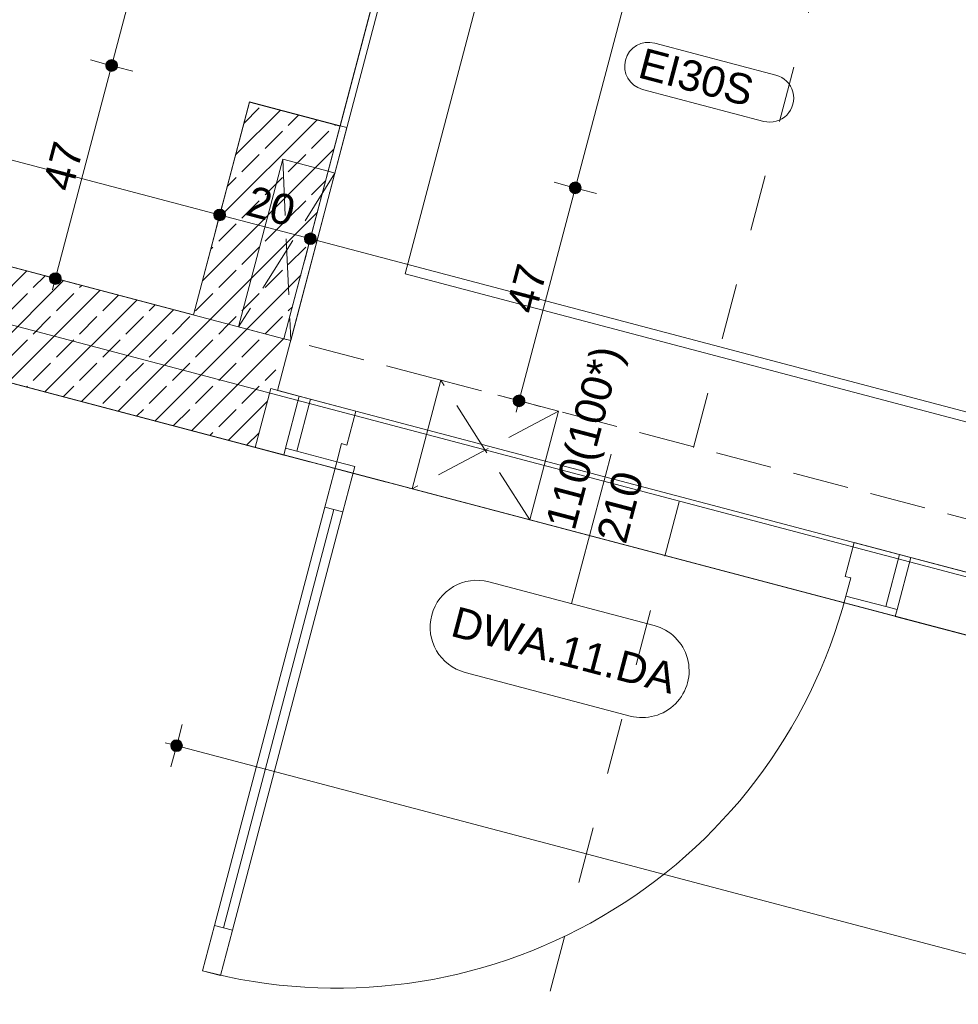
# Model space of a CAD drawing. Header units: millimetres. Extents: x -176817 to 18864955, y -12996033 to 201123.
# Tile 223 of 256: x 160714 to 162718, y 1861 to 3963. Entities that reach past the tile are written whole.
import ezdxf

# ---------------------------------------------------------------- set-up
doc = ezdxf.new("R2010")
doc.units = ezdxf.units.MM
doc.header["$MEASUREMENT"] = 0
doc.linetypes.add('Krawędzie ukryte', pattern=[170, 120, -50])
doc.linetypes.add('Przerywana', pattern=[240, 120, -120])
for name, color, linetype in [('210-A Strefy', 7, 'Continuous'), ('213-A Wymiarowanie wewnętrzne', 7, 'Continuous'), ('215-A Wymiarowanie wewnętrzne 1_50', 7, 'Continuous'), ('230-A Ściany wewnętrzne', 7, 'Continuous'), ('292-PPOŻ - Linie', 7, 'Continuous'), ('293-PPOŻ - Opisy drzwi', 7, 'Continuous'), ('297-A Opisy PW', 7, 'Continuous'), ('460-K Stropy', 7, 'Continuous'), ('840-G Znaczniki przekroje', 7, 'Continuous'), ('Znaczniki drzwi Archicada', 7, 'Continuous')]:
    doc.layers.add(name, color=color, linetype=linetype)
doc.styles.add('STYL_AUTOMATYCZNY_3', font='arial.ttf')
doc.styles.add('STYL_AUTOMATYCZNY_4', font='arial.ttf')
doc.linetypes.add('PPOŻ EI 30', pattern='A,0,[2,TKI_PWY_A_AR_PAB_RZ_KN02_03_04_ Poziom +1 - fragment A1.Shx,S=3.968254,R=0,X=0,Y=0],-505,0', length=505)
doc.linetypes.add('PPOŻ REI 60', pattern='A,0,[3,TKI_PWY_A_AR_PAB_RZ_KN02_03_04_ Poziom +1 - fragment A1.Shx,S=3.968254,R=0,X=0,Y=0],-505,0', length=505)
doc.dimstyles.new('STYL_AUTOMATYCZNY__3', dxfattribs={"dimtxt": 64.999998, "dimasz": 47.5, "dimexe": 0.18, "dimexo": 0.0625, "dimgap": 0, "dimtad": 1, "dimdec": 1, "dimlfac": 0.1, "dimzin": 0, "dimdsep": 46, "dimtxsty": 'STYL_AUTOMATYCZNY_4', "dimblk": 'ARROWHEAD_11', "dimblk1": 'ARROWHEAD_11', "dimblk2": 'ARROWHEAD_11', "dimcen": 0.09, "dimclrd": 30, "dimclre": 30, "dimclrt": 30, "dimazin": 0, "dimtfac": 1, "dimtdec": 4, "dimtmove": 0, "dimatfit": 3, "dimfxl": 0, "dimtolj": 1, "dimtzin": 0, "dimarcsym": 0})
pattern_1 = [(45, (0, 0), (-49.497475, 49.497475), []), (45, (-24.75, 24.75), (-49.497475, 49.497475), [52.5, -17.5])]

# ---------------------------------------------------------------- blocks, each defined once
blk = doc.blocks.new('Strop_11_2', base_point=(159006, 3881))
at = {"layer": '460-K Stropy', "color": 255, "linetype": 'Continuous', "lineweight": 0, "flags": 128}
blk.add_lwpolyline([(159006, 3881), (158141.1, 603.2), (161689.6, -333.1), (161638.6, -526.6), (164703.7, -1335.4), (167169.6, 8009.8), (162828.2, 9155.4), (162145.8, 6569.2), (161952.4, 6620.2), (161832.5, 6165.8), (162025.9, 6114.7), (161770.7, 5147.8), (161577.4, 5198.9), (161460, 4754.1), (161653.4, 4703.1), (161398.1, 3735.6), (161204.7, 3786.6), (161084.9, 3332.4)], close=True, dxfattribs=at)
blk = doc.blocks.new('Komunikacja pionowa - Klatka K2_K2.1_22_2', base_point=(161805.5, 392.7))
at = {"layer": '210-A Strefy', "color": 7, "linetype": 'Continuous', "lineweight": 0, "flags": 128}
blk.add_lwpolyline([(156560.1, -6720.8), (162806.3, -8369), (165520.2, 1913.9), (159273.5, 3562.2)], close=True, dxfattribs=at)
blk = doc.blocks.new('Komunikacja_1.21a_32_2', base_point=(163720.3, 3763.5))
at = {"layer": '210-A Strefy', "color": 7, "linetype": 'Continuous', "lineweight": 0, "flags": 128}
blk.add_lwpolyline([(161264.7, 3171.2), (165577.1, 2033.3), (166156.9, 4230.5), (165916.2, 4294), (166186, 5316.6), (167553.1, 4955.8), (168229.3, 7518.1), (162790.4, 8953.3)], close=True, dxfattribs=at)
blk = doc.blocks.new('Strop_31_2', base_point=(160121.9, 6934.2))
at = {"layer": '460-K Stropy', "color": 255, "linetype": 'Continuous', "lineweight": 0, "flags": 128}
blk.add_lwpolyline([(160121.9, 6934.2), (159296.1, 3804.5), (161278.2, 3281.4), (162200.7, 6777.1), (160218.5, 7300.1)], close=True, dxfattribs=at)
blk = doc.blocks.new('Otwór_108_2')
at = {"layer": '230-A Ściany wewnętrzne', "color": 7, "linetype": 'Krawędzie ukryte', "lineweight": 0}
for p, q in [((161803.1, 2894.7), (161612.9, 3193.1)), ((161864.3, 3126.8), (161551.7, 2961))]:
    blk.add_line(p, q, dxfattribs=at)
at = {"layer": '230-A Ściany wewnętrzne', "color": 7, "linetype": 'Continuous', "lineweight": 0, "flags": 128}
for points in [[(161612.9, 3193.1), (161551.7, 2961)], [(161803.1, 2894.7), (161864.3, 3126.8)]]:
    blk.add_lwpolyline(points, dxfattribs=at)
at = {"layer": '230-A Ściany wewnętrzne', "color": 7, "linetype": 'Krawędzie ukryte', "lineweight": 0, "flags": 128}
for points in [[(161864.3, 3126.8), (161612.9, 3193.1)], [(161551.7, 2961), (161803.1, 2894.7)]]:
    blk.add_lwpolyline(points, dxfattribs=at)
blk = doc.blocks.new('Znacznik D 27[48]_2', base_point=(161930.5, 2861.1))
at = {"layer": 'Znaczniki drzwi Archicada', "color": 7, "linetype": 'Continuous', "lineweight": 0}
for p, q in [((161892.3, 2716), (161976.5, 3035.1)), ((161715.9, 2762.6), (162068.6, 2669.5)), ((162017.6, 2476.1), (161664.9, 2569.2))]:
    blk.add_line(p, q, dxfattribs=at)
for centre, start, end in [((161690.4, 2665.9), 75.218, 255.218), ((162043.1, 2572.8), 255.218, 75.218)]:
    blk.add_arc(centre, 100, start, end, dxfattribs=at)
at = {"layer": 'Znaczniki drzwi Archicada', "color": 7, "lineweight": 0, "char_height": 65, "attachment_point": 7, "style": 'STYL_AUTOMATYCZNY_3'}
for s, insert, rotation in [('\\A1;{\\pql;\\pt0;\\fArial|b0|i0|c238|p0;\\W1.000000;110(100*)\\fArial|b0|i0|c238|p0;\\W1.000000;\\A1{\\H.66x;\\S^  ;}\\fArial|b0|i0|c238|p0;\\W1.000000;\\fArial|b0|i0|c238|p0;\\W1.000000;}', (161917.3, 2864.6), 75.218), ('\\A1;{\\pql;\\pt0;\\fArial|b0|i0|c238|p0;\\W1.000000;210\\fArial|b0|i0|c238|p0;\\W1.000000;\\A1{\\H.66x;\\S^  ;}\\fArial|b0|i0|c238|p0;\\W1.000000;\\fArial|b0|i0|c238|p0;\\W1.000000;}', (162025.9, 2835.9), 75.218), ('\\A1;{\\pql;\\pt0;\\fArial|b0|i0|c238|p0;\\W1.000000;DWA.11.DA\\fArial|b0|i0|c238|p0;\\W1.000000;\\fArial|b0|i0|c238|p0;\\W1.000000;\\fArial|b0|i0|c238|p0;\\W1.000000;}', (161631, 2648), 345.218)]:
    blk.add_mtext(s, dxfattribs=dict(at, insert=insert, rotation=rotation))
blk = doc.blocks.new('Drzwi 27[47]_2')
at = {"layer": '230-A Ściany wewnętrzne', "color": 7, "linetype": 'Continuous', "lineweight": 0}
for p, q in [((161281.7, 3047.8), (161311, 3159)), ((161311, 3159), (161281.7, 3047.8)), ((161311, 3159), (161281.7, 3047.8)), ((161335.2, 3152.6), (161311, 3159)), ((161335.2, 3152.6), (161305.9, 3041.4)), ((161431.9, 3127.1), (161335.2, 3152.6)), ((161412.8, 3054.6), (161431.9, 3127.1)), ((161391, 3019), (161401.2, 3057.6)), ((161401.2, 3057.6), (161412.8, 3054.6)), ((161281.7, 3047.8), (161277.9, 3033.3)), ((161305.9, 3041.4), (161281.7, 3047.8)), ((161305.9, 3041.4), (161391, 3019)), ((161365.5, 2922.3), (161391, 3019)), ((161391, 3019), (161429.6, 3008.8)), ((161429.6, 3008.8), (161404.1, 2912.1)), ((161404.1, 2912.1), (161365.5, 2922.3)), ((161149, 2023.8), (161384.8, 2917.2)), ((162495.5, 2846.5), (162476.4, 2773.9)), ((162592.2, 2820.9), (162495.5, 2846.5)), ((162562.9, 2709.7), (162592.2, 2820.9)), ((162592.2, 2820.9), (162616.4, 2814.6)), ((162587, 2703.4), (162616.4, 2814.6)), ((162616.4, 2814.6), (162587, 2703.4)), ((162616.4, 2814.6), (162587, 2703.4)), ((162476.4, 2773.9), (162488, 2770.9)), ((162488, 2770.9), (162477.8, 2732.2)), ((162477.8, 2732.2), (162562.9, 2709.7)), ((162562.9, 2709.7), (162587, 2703.4)), ((162587, 2703.4), (162583.2, 2688.9)), ((161104.2, 1932.2), (161129.7, 2028.9)), ((161129.7, 2028.9), (161168.4, 2018.7)), ((161168.4, 2018.7), (161142.9, 1922)), ((161142.9, 1922), (161104.2, 1932.2))]:
    blk.add_line(p, q, dxfattribs=at)
at = {"layer": '230-A Ściany wewnętrzne', "color": 7, "linetype": 'Continuous', "lineweight": 0, "flags": 128}
for points in [[(161129.7, 2028.9), (161365.5, 2922.3), (161384.8, 2917.2), (161149, 2023.8)], [(161149, 2023.8), (161384.8, 2917.2), (161404.1, 2912.1), (161168.4, 2018.7)]]:
    blk.add_lwpolyline(points, close=True, dxfattribs=at)
at = {"layer": '230-A Ściany wewnętrzne', "color": 7, "linetype": 'Continuous', "lineweight": 0}
blk.add_arc((161391, 3019), 1124, 255.218, 345.218, dxfattribs=at)
at = {"layer": 'Znaczniki drzwi Archicada', "color": 7, "lineweight": 0}
blk.add_blockref('Znacznik D 27[48]_2', (161930.5, 2861.1), dxfattribs=at)
blk = doc.blocks.new('Ściana_154_2', base_point=(165560.4, 1970.5))
at = {"layer": '230-A Ściany wewnętrzne', "color": 7, "linetype": 'Continuous', "lineweight": 0}
for p, q in [((161311, 3159), (161281.7, 3047.8)), ((161281.7, 3047.8), (161277.9, 3033.3)), ((162616.4, 2814.6), (162587, 2703.4)), ((162587, 2703.4), (162583.2, 2688.9))]:
    blk.add_line(p, q, dxfattribs=at)
at = {"layer": '230-A Ściany wewnętrzne', "color": 7, "linetype": 'Continuous', "lineweight": 0, "flags": 128}
for points in [[(161250.2, 3175.1), (161217, 3049.4)], [(161311, 3159), (161250.2, 3175.1)], [(161217, 3049.4), (161277.9, 3033.3)], [(162884.7, 2743.8), (162616.4, 2814.6)], [(162583.2, 2688.9), (162851.5, 2618.1)]]:
    blk.add_lwpolyline(points, dxfattribs=at)
at = {"layer": '230-A Ściany wewnętrzne', "color": 7, "linetype": 'Continuous', "lineweight": 0}
blk.add_blockref('Drzwi 27[47]_2', (0, 0), dxfattribs=at)
blk = doc.blocks.new('Ściana_155_2', base_point=(165574.5, 2023.6))
at = {"layer": '230-A Ściany wewnętrzne', "color": 7, "linetype": 'Krawędzie ukryte', "lineweight": 0, "flags": 128}
for points in [[(161612.9, 3193.1), (161278.2, 3281.4)], [(165605.1, 2139.7), (161864.3, 3126.8)], [(161217, 3049.4), (161551.7, 2961)], [(161803.1, 2894.7), (165543.9, 1907.6)]]:
    blk.add_lwpolyline(points, dxfattribs=at)
blk = doc.blocks.new('*D3113')
at = {"layer": '213-A Wymiarowanie wewnętrzne', "linetype": 'Continuous', "lineweight": 200}
for points in [[(161322.1, 3495), (161323, 3490.2), (161325.8, 3486.1), (161329.8, 3483.4), (161334.6, 3482.5), (161339.4, 3483.4), (161343.4, 3486.1), (161346.1, 3490.2), (161347.1, 3495), (161346.1, 3499.7), (161343.4, 3503.8), (161339.4, 3506.5), (161334.6, 3507.5), (161329.8, 3506.5), (161325.8, 3503.8), (161323, 3499.7)], [(165663.5, 2349.4), (165664.4, 2344.6), (165667.2, 2340.5), (165671.2, 2337.8), (165676, 2336.9), (165680.8, 2337.8), (165684.8, 2340.5), (165687.5, 2344.6), (165688.5, 2349.4), (165687.5, 2354.2), (165684.8, 2358.2), (165680.8, 2360.9), (165676, 2361.9), (165671.2, 2360.9), (165667.2, 2358.2), (165664.4, 2354.2)]]:
    blk.add_hatch(color=30, dxfattribs=at).paths.add_polyline_path(points)
at = {"layer": '213-A Wymiarowanie wewnętrzne', "color": 30, "linetype": 'Continuous', "lineweight": 0}
for p, q in [((161346.6, 3540.3), (161337.8, 3507)), ((165663.9, 2352.6), (161346.7, 3491.8)), ((161331.4, 3482.9), (161322.6, 3449.6)), ((165688, 2394.7), (165679.2, 2361.5)), ((165672.8, 2337.3), (165664, 2304))]:
    blk.add_line(p, q, dxfattribs=at)
for centre in [(161334.6, 3495), (165676, 2349.4)]:
    blk.add_circle(centre, 12.5, dxfattribs=at)
at = {"layer": '213-A Wymiarowanie wewnętrzne', "color": 30, "lineweight": 200, "insert": (163436.7, 2953.7), "char_height": 65, "attachment_point": 7, "rotation": 345.218, "style": 'STYL_AUTOMATYCZNY_4'}
blk.add_mtext('\\A1;{\\pql;\\fArial|b0|i0|c238|p0;\\W1.000000;449}', dxfattribs=at)
blk = doc.blocks.new('ARROWHEAD_11')
at = {"color": 0, "linetype": 'Continuous', "lineweight": 0}
blk.add_line((0, 0), (-1, 0), dxfattribs=at)
at = {"color": 0, "linetype": 'Continuous', "lineweight": 0, "const_width": 0.25, "flags": 128}
blk.add_lwpolyline([(-0.125, 0, 1), (0.125, 0, 1)], format="xyb", close=True, dxfattribs=at)
blk = doc.blocks.new('*D3114')
at = {"layer": '213-A Wymiarowanie wewnętrzne', "linetype": 'Continuous', "lineweight": 200}
for points in [[(161128.7, 3546), (161129.7, 3541.2), (161132.4, 3537.1), (161136.4, 3534.4), (161141.2, 3533.5), (161146, 3534.4), (161150.1, 3537.1), (161152.8, 3541.2), (161153.7, 3546), (161152.8, 3550.8), (161150.1, 3554.8), (161146, 3557.5), (161141.2, 3558.5), (161136.4, 3557.5), (161132.4, 3554.8), (161129.7, 3550.8)], [(161322.1, 3495), (161323, 3490.2), (161325.8, 3486.1), (161329.8, 3483.4), (161334.6, 3482.5), (161339.4, 3483.4), (161343.4, 3486.1), (161346.1, 3490.2), (161347.1, 3495), (161346.1, 3499.7), (161343.4, 3503.8), (161339.4, 3506.5), (161334.6, 3507.5), (161329.8, 3506.5), (161325.8, 3503.8), (161323, 3499.7)]]:
    blk.add_hatch(color=30, dxfattribs=at).paths.add_polyline_path(points)
at = {"layer": '213-A Wymiarowanie wewnętrzne', "color": 30, "linetype": 'Continuous', "lineweight": 0}
for p, q in [((161322.5, 3498.1), (161153.3, 3542.8)), ((161346.6, 3540.3), (161337.8, 3507))]:
    blk.add_line(p, q, dxfattribs=at)
blk.add_circle((161141.2, 3546), 12.5, dxfattribs=at)
at = {"layer": '213-A Wymiarowanie wewnętrzne', "color": 30, "lineweight": 200, "insert": (161193.3, 3545.7), "char_height": 65, "attachment_point": 7, "rotation": 345.218, "style": 'STYL_AUTOMATYCZNY_4'}
blk.add_mtext('\\A1;{\\pql;\\fArial|b0|i0|c238|p0;\\W1.000000;20}', dxfattribs=at)
blk = doc.blocks.new('*D3115')
at = {"layer": '213-A Wymiarowanie wewnętrzne', "linetype": 'Continuous', "lineweight": 200}
for points in [[(159339.9, 4018), (159340.9, 4013.2), (159343.6, 4009.2), (159347.7, 4006.4), (159352.4, 4005.5), (159357.2, 4006.4), (159361.3, 4009.2), (159364, 4013.2), (159364.9, 4018), (159364, 4022.8), (159361.3, 4026.8), (159357.2, 4029.5), (159352.4, 4030.5), (159347.7, 4029.5), (159343.6, 4026.8), (159340.9, 4022.8)], [(161128.7, 3546), (161129.7, 3541.2), (161132.4, 3537.1), (161136.4, 3534.4), (161141.2, 3533.5), (161146, 3534.4), (161150.1, 3537.1), (161152.8, 3541.2), (161153.7, 3546), (161152.8, 3550.8), (161150.1, 3554.8), (161146, 3557.5), (161141.2, 3558.5), (161136.4, 3557.5), (161132.4, 3554.8), (161129.7, 3550.8)]]:
    blk.add_hatch(color=30, dxfattribs=at).paths.add_polyline_path(points)
at = {"layer": '213-A Wymiarowanie wewnętrzne', "color": 30, "linetype": 'Continuous', "lineweight": 0}
for p, q in [((159349.3, 4005.9), (159340.5, 3972.7)), ((161129.1, 3549.2), (159364.5, 4014.8)), ((161153.2, 3591.3), (161144.4, 3558.1)), ((161138, 3533.9), (161129.3, 3500.7))]:
    blk.add_line(p, q, dxfattribs=at)
blk.add_circle((159352.4, 4018), 12.5, dxfattribs=at)
at = {"layer": '213-A Wymiarowanie wewnętrzne', "color": 30, "lineweight": 200, "insert": (160178.2, 3813.5), "char_height": 65, "attachment_point": 7, "rotation": 345.218, "style": 'STYL_AUTOMATYCZNY_4'}
blk.add_mtext('\\A1;{\\pql;\\fArial|b0|i0|c238|p0;\\W1.000000;185}', dxfattribs=at)
blk = doc.blocks.new('*D3433')
at = {"layer": '215-A Wymiarowanie wewnętrzne 1_50', "linetype": 'Continuous', "lineweight": 200}
for points in [[(163317.4, 2491.8), (163318.4, 2487), (163321.1, 2483), (163325.1, 2480.3), (163329.9, 2479.3), (163334.7, 2480.3), (163338.7, 2483), (163341.4, 2487), (163342.4, 2491.8), (163341.4, 2496.6), (163338.7, 2500.7), (163334.7, 2503.4), (163329.9, 2504.3), (163325.1, 2503.4), (163321.1, 2500.7), (163318.4, 2496.6)], [(162513.7, -553.9), (162514.7, -558.7), (162517.4, -562.7), (162521.4, -565.4), (162526.2, -566.4), (162531, -565.4), (162535.1, -562.7), (162537.8, -558.7), (162538.7, -553.9), (162537.8, -549.1), (162535.1, -545.1), (162531, -542.3), (162526.2, -541.4), (162521.4, -542.3), (162517.4, -545.1), (162514.7, -549.1)]]:
    blk.add_hatch(color=30, dxfattribs=at).paths.add_polyline_path(points)
at = {"layer": '215-A Wymiarowanie wewnętrzne 1_50', "color": 30, "linetype": 'Continuous', "lineweight": 0}
for p, q in [((163284.6, 2503.8), (163317.8, 2495)), ((163336.3, 2516), (163333.1, 2503.9)), ((163342, 2488.6), (163375.2, 2479.9)), ((163326.7, 2479.7), (162529.4, -541.8)), ((162480.9, -541.9), (162514.1, -550.7))]:
    blk.add_line(p, q, dxfattribs=at)
blk.add_circle((163329.9, 2491.8), 12.5, dxfattribs=at)
at = {"layer": '215-A Wymiarowanie wewnętrzne 1_50', "color": 30, "lineweight": 200, "insert": (162896.5, 900.4), "char_height": 65, "attachment_point": 7, "rotation": 75.218, "style": 'STYL_AUTOMATYCZNY_4'}
blk.add_mtext('\\A1;{\\pql;\\fArial|b0|i0|c238|p0;\\W1.000000;315}', dxfattribs=at)
blk = doc.blocks.new('*D3451')
at = {"layer": '215-A Wymiarowanie wewnętrzne 1_50', "linetype": 'Continuous', "lineweight": 200}
for points in [[(162142.8, 4570.6), (162143.7, 4565.8), (162146.4, 4561.8), (162150.5, 4559.1), (162155.3, 4558.1), (162160.1, 4559.1), (162164.1, 4561.8), (162166.8, 4565.8), (162167.8, 4570.6), (162166.8, 4575.4), (162164.1, 4579.5), (162160.1, 4582.2), (162155.3, 4583.1), (162150.5, 4582.2), (162146.4, 4579.5), (162143.7, 4575.4)], [(161887.6, 3603.7), (161888.6, 3598.9), (161891.3, 3594.9), (161895.3, 3592.2), (161900.1, 3591.2), (161904.9, 3592.2), (161909, 3594.9), (161911.7, 3598.9), (161912.6, 3603.7), (161911.7, 3608.5), (161909, 3612.6), (161904.9, 3615.3), (161900.1, 3616.2), (161895.3, 3615.3), (161891.3, 3612.6), (161888.6, 3608.5)]]:
    blk.add_hatch(color=30, dxfattribs=at).paths.add_polyline_path(points)
at = {"layer": '215-A Wymiarowanie wewnętrzne 1_50', "color": 30, "linetype": 'Continuous', "lineweight": 0}
for p, q in [((162167.4, 4567.4), (162200.6, 4558.7)), ((162152.1, 4558.5), (161903.3, 3615.8)), ((161854.8, 3615.7), (161888, 3606.9))]:
    blk.add_line(p, q, dxfattribs=at)
blk.add_circle((161900.1, 3603.7), 12.5, dxfattribs=at)
at = {"layer": '215-A Wymiarowanie wewnętrzne 1_50', "color": 30, "lineweight": 200, "insert": (161996.2, 4018.6), "char_height": 65, "attachment_point": 7, "rotation": 75.218, "style": 'STYL_AUTOMATYCZNY_4'}
blk.add_mtext('\\A1;{\\pql;\\fArial|b0|i0|c238|p0;\\W1.000000;100}', dxfattribs=at)
blk = doc.blocks.new('*D3452')
at = {"layer": '215-A Wymiarowanie wewnętrzne 1_50', "linetype": 'Continuous', "lineweight": 200}
for points in [[(161887.6, 3603.7), (161888.6, 3598.9), (161891.3, 3594.9), (161895.3, 3592.2), (161900.1, 3591.2), (161904.9, 3592.2), (161909, 3594.9), (161911.7, 3598.9), (161912.6, 3603.7), (161911.7, 3608.5), (161909, 3612.6), (161904.9, 3615.3), (161900.1, 3616.2), (161895.3, 3615.3), (161891.3, 3612.6), (161888.6, 3608.5)], [(161767.6, 3149), (161768.6, 3144.2), (161771.3, 3140.1), (161775.4, 3137.4), (161780.1, 3136.5), (161784.9, 3137.4), (161789, 3140.1), (161791.7, 3144.2), (161792.6, 3149), (161791.7, 3153.8), (161789, 3157.8), (161784.9, 3160.5), (161780.1, 3161.5), (161775.4, 3160.5), (161771.3, 3157.8), (161768.6, 3153.8)]]:
    blk.add_hatch(color=30, dxfattribs=at).paths.add_polyline_path(points)
at = {"layer": '215-A Wymiarowanie wewnętrzne 1_50', "color": 30, "linetype": 'Continuous', "lineweight": 0}
for p, q in [((161912.2, 3600.5), (161945.5, 3591.8)), ((161896.9, 3591.6), (161783.3, 3161.1)), ((161734.8, 3160.9), (161768.1, 3152.2)), ((161776.9, 3136.9), (161773.8, 3124.8)), ((161792.2, 3145.8), (161825.5, 3137))]:
    blk.add_line(p, q, dxfattribs=at)
blk.add_circle((161780.1, 3149), 12.5, dxfattribs=at)
at = {"layer": '215-A Wymiarowanie wewnętrzne 1_50', "color": 30, "lineweight": 200, "insert": (161814.9, 3331.7), "char_height": 65, "attachment_point": 7, "rotation": 75.218, "style": 'STYL_AUTOMATYCZNY_4'}
blk.add_mtext('\\A1;{\\pql;\\fArial|b0|i0|c238|p0;\\W1.000000;47}', dxfattribs=at)
blk = doc.blocks.new('*D3471')
at = {"layer": '215-A Wymiarowanie wewnętrzne 1_50', "linetype": 'Continuous', "lineweight": 200}
for points in [[(165624.6, 4316.4), (165625.5, 4311.6), (165628.2, 4307.6), (165632.3, 4304.9), (165637.1, 4303.9), (165641.9, 4304.9), (165645.9, 4307.6), (165648.6, 4311.6), (165649.6, 4316.4), (165648.6, 4321.2), (165645.9, 4325.3), (165641.9, 4328), (165637.1, 4328.9), (165632.3, 4328), (165628.2, 4325.3), (165625.5, 4321.2)], [(165085.5, 2273.5), (165086.5, 2268.7), (165089.2, 2264.6), (165093.2, 2261.9), (165098, 2261), (165102.8, 2261.9), (165106.8, 2264.6), (165109.5, 2268.7), (165110.5, 2273.5), (165109.5, 2278.3), (165106.8, 2282.3), (165102.8, 2285), (165098, 2286), (165093.2, 2285), (165089.2, 2282.3), (165086.5, 2278.3)]]:
    blk.add_hatch(color=30, dxfattribs=at).paths.add_polyline_path(points)
at = {"layer": '215-A Wymiarowanie wewnętrzne 1_50', "color": 30, "linetype": 'Continuous', "lineweight": 0}
for p, q in [((165682.4, 4304.5), (165649.2, 4313.2)), ((165101.2, 2285.6), (165633.9, 4304.3)), ((165085.9, 2276.7), (165052.7, 2285.4)), ((165091.6, 2249.3), (165094.8, 2261.4)), ((165143.3, 2261.5), (165110.1, 2270.3))]:
    blk.add_line(p, q, dxfattribs=at)
blk.add_circle((165098, 2273.5), 12.5, dxfattribs=at)
at = {"layer": '215-A Wymiarowanie wewnętrzne 1_50', "color": 30, "lineweight": 200, "insert": (165327.4, 3193.6), "char_height": 65, "attachment_point": 7, "rotation": 75.218, "style": 'STYL_AUTOMATYCZNY_4'}
blk.add_mtext('\\A1;{\\pql;\\fArial|b0|i0|c238|p0;\\W1.000000;211,3}', dxfattribs=at)
blk = doc.blocks.new('*D3840')
at = {"layer": '215-A Wymiarowanie wewnętrzne 1_50', "linetype": 'Continuous', "lineweight": 200}
blk.add_hatch(color=30, dxfattribs=at).paths.add_polyline_path([(161036.5, 2412.7), (161037.5, 2408), (161040.2, 2403.9), (161044.2, 2401.2), (161049, 2400.2), (161053.8, 2401.2), (161057.9, 2403.9), (161060.6, 2408), (161061.5, 2412.7), (161060.6, 2417.5), (161057.9, 2421.6), (161053.8, 2424.3), (161049, 2425.2), (161044.2, 2424.3), (161040.2, 2421.6), (161037.5, 2417.5)])
at = {"layer": '215-A Wymiarowanie wewnętrzne 1_50', "color": 30, "linetype": 'Continuous', "lineweight": 0}
blk.add_line((161024.9, 2419.1), (161036.9, 2415.9), dxfattribs=at)
blk = doc.blocks.new('*D3841')
at = {"layer": '215-A Wymiarowanie wewnętrzne 1_50', "linetype": 'Continuous', "lineweight": 200}
for points in [[(161036.5, 2412.7), (161037.5, 2408), (161040.2, 2403.9), (161044.2, 2401.2), (161049, 2400.2), (161053.8, 2401.2), (161057.9, 2403.9), (161060.6, 2408), (161061.5, 2412.7), (161060.6, 2417.5), (161057.9, 2421.6), (161053.8, 2424.3), (161049, 2425.2), (161044.2, 2424.3), (161040.2, 2421.6), (161037.5, 2417.5)], [(165377.9, 1267.2), (165378.9, 1262.4), (165381.6, 1258.3), (165385.6, 1255.6), (165390.4, 1254.7), (165395.2, 1255.6), (165399.3, 1258.3), (165402, 1262.4), (165402.9, 1267.2), (165402, 1271.9), (165399.3, 1276), (165395.2, 1278.7), (165390.4, 1279.7), (165385.6, 1278.7), (165381.6, 1276), (165378.9, 1271.9)]]:
    blk.add_hatch(color=30, dxfattribs=at).paths.add_polyline_path(points)
at = {"layer": '215-A Wymiarowanie wewnętrzne 1_50', "color": 30, "linetype": 'Continuous', "lineweight": 0}
for p, q in [((161052.2, 2424.8), (161061, 2458.1)), ((161037.1, 2367.4), (161045.8, 2400.7)), ((161061.1, 2409.5), (165378.3, 1270.3))]:
    blk.add_line(p, q, dxfattribs=at)
blk.add_circle((161049, 2412.7), 12.5, dxfattribs=at)
at = {"layer": '215-A Wymiarowanie wewnętrzne 1_50', "color": 30, "lineweight": 200, "insert": (163151.1, 1871.5), "char_height": 65, "attachment_point": 7, "rotation": 345.218, "style": 'STYL_AUTOMATYCZNY_4'}
blk.add_mtext('\\A1;{\\pql;\\fArial|b0|i0|c238|p0;\\W1.000000;449}', dxfattribs=at)
blk = doc.blocks.new('*D3951')
at = {"layer": '213-A Wymiarowanie wewnętrzne', "linetype": 'Continuous', "lineweight": 200}
for points in [[(161153, 4831.8), (161154, 4827), (161156.7, 4822.9), (161160.8, 4820.2), (161165.5, 4819.3), (161170.3, 4820.2), (161174.4, 4822.9), (161177.1, 4827), (161178, 4831.8), (161177.1, 4836.6), (161174.4, 4840.6), (161170.3, 4843.3), (161165.5, 4844.3), (161160.8, 4843.3), (161156.7, 4840.6), (161154, 4836.6)], [(160897.9, 3864.9), (160898.9, 3860.1), (160901.6, 3856), (160905.6, 3853.3), (160910.4, 3852.4), (160915.2, 3853.3), (160919.2, 3856), (160921.9, 3860.1), (160922.9, 3864.9), (160921.9, 3869.7), (160919.2, 3873.7), (160915.2, 3876.4), (160910.4, 3877.4), (160905.6, 3876.4), (160901.6, 3873.7), (160898.9, 3869.7)]]:
    blk.add_hatch(color=30, dxfattribs=at).paths.add_polyline_path(points)
at = {"layer": '213-A Wymiarowanie wewnętrzne', "color": 30, "linetype": 'Continuous', "lineweight": 0}
for p, q in [((161162.4, 4819.7), (160913.6, 3877)), ((161177.6, 4828.6), (161210.9, 4819.8)), ((160865.1, 3876.8), (160898.3, 3868.1)), ((160922.5, 3861.7), (160955.7, 3852.9))]:
    blk.add_line(p, q, dxfattribs=at)
for centre in [(161165.5, 4831.8), (160910.4, 3864.9)]:
    blk.add_circle(centre, 12.5, dxfattribs=at)
at = {"layer": '213-A Wymiarowanie wewnętrzne', "color": 30, "lineweight": 200, "insert": (161006.4, 4279.7), "char_height": 65, "attachment_point": 7, "rotation": 75.218, "style": 'STYL_AUTOMATYCZNY_4'}
blk.add_mtext('\\A1;{\\pql;\\fArial|b0|i0|c238|p0;\\W1.000000;100}', dxfattribs=at)
blk = doc.blocks.new('*D3952')
at = {"layer": '213-A Wymiarowanie wewnętrzne', "linetype": 'Continuous', "lineweight": 200}
for points in [[(160897.9, 3864.9), (160898.9, 3860.1), (160901.6, 3856), (160905.6, 3853.3), (160910.4, 3852.4), (160915.2, 3853.3), (160919.2, 3856), (160921.9, 3860.1), (160922.9, 3864.9), (160921.9, 3869.7), (160919.2, 3873.7), (160915.2, 3876.4), (160910.4, 3877.4), (160905.6, 3876.4), (160901.6, 3873.7), (160898.9, 3869.7)], [(160777.9, 3410.1), (160778.9, 3405.4), (160781.6, 3401.3), (160785.6, 3398.6), (160790.4, 3397.6), (160795.2, 3398.6), (160799.2, 3401.3), (160802, 3405.4), (160802.9, 3410.1), (160802, 3414.9), (160799.2, 3419), (160795.2, 3421.7), (160790.4, 3422.6), (160785.6, 3421.7), (160781.6, 3419), (160778.9, 3414.9)]]:
    blk.add_hatch(color=30, dxfattribs=at).paths.add_polyline_path(points)
at = {"layer": '213-A Wymiarowanie wewnętrzne', "color": 30, "linetype": 'Continuous', "lineweight": 0}
for p, q in [((160907.2, 3852.8), (160793.6, 3422.2)), ((160922.5, 3861.7), (160955.7, 3852.9)), ((160745.1, 3422.1), (160778.3, 3413.3)), ((160802.5, 3407), (160835.7, 3398.2)), ((160787.2, 3398.1), (160784, 3386))]:
    blk.add_line(p, q, dxfattribs=at)
blk.add_circle((160790.4, 3410.1), 12.5, dxfattribs=at)
at = {"layer": '213-A Wymiarowanie wewnętrzne', "color": 30, "lineweight": 200, "insert": (160825.2, 3592.9), "char_height": 65, "attachment_point": 7, "rotation": 75.218, "style": 'STYL_AUTOMATYCZNY_4'}
blk.add_mtext('\\A1;{\\pql;\\fArial|b0|i0|c238|p0;\\W1.000000;47}', dxfattribs=at)
blk = doc.blocks.new('Otwór_238_2')
at = {"layer": '230-A Ściany wewnętrzne', "color": 7, "linetype": 'Krawędzie ukryte', "lineweight": 0}
for p, q in [((161276, 3664.7), (161292.7, 3277.6)), ((161387.2, 3635.3), (161181.6, 3306.9))]:
    blk.add_line(p, q, dxfattribs=at)
at = {"layer": '230-A Ściany wewnętrzne', "color": 7, "linetype": 'Continuous', "lineweight": 0, "flags": 128}
for points in [[(161276, 3664.7), (161181.6, 3306.9)], [(161372.6, 3639.2), (161276, 3664.7)], [(161387.2, 3635.3), (161372.6, 3639.2)], [(161292.7, 3277.6), (161387.2, 3635.3)], [(161181.6, 3306.9), (161278.2, 3281.4)], [(161278.2, 3281.4), (161292.7, 3277.6)]]:
    blk.add_lwpolyline(points, dxfattribs=at)
blk = doc.blocks.new('Ściana_296_2', base_point=(161247.6, 3165.4))
at = {"layer": '230-A Ściany wewnętrzne', "linetype": 'Continuous', "lineweight": 0, "true_color": 0x000000}
h = blk.add_hatch(dxfattribs=at)
h.set_pattern_fill('Beton_zbrojony_0002', color=18, style=0, pattern_type=2)
h.set_pattern_definition(pattern_1)
h.paths.add_polyline_path([(161278.2, 3281.4), (159296.1, 3804.5), (159234.9, 3572.4), (161217, 3049.4)])
at = {"layer": '230-A Ściany wewnętrzne', "color": 7, "linetype": 'Continuous', "lineweight": 0, "flags": 128}
for points in [[(161084.9, 3332.4), (159296.1, 3804.5)], [(159234.9, 3572.4), (161217, 3049.4)]]:
    blk.add_lwpolyline(points, dxfattribs=at)
blk = doc.blocks.new('Znacznik D 27[610]_2', base_point=(161540.3, 4215.8))
at = {"layer": 'Znaczniki drzwi Archicada', "color": 7, "linetype": 'Continuous', "lineweight": 0}
blk.add_line((161782, 4152), (161042.4, 4347.2), dxfattribs=at)
at = {"layer": 'Znaczniki drzwi Archicada', "color": 7, "lineweight": 0, "char_height": 75, "attachment_point": 7, "rotation": 345.218, "style": 'STYL_AUTOMATYCZNY_3'}
for s, insert in [('\\A1;{\\pql;\\pt0;\\fArial|b0|i0|c238|p0;\\W1.000000;100\\fArial|b0|i0|c238|p0;\\W1.000000;\\A1{\\H.66x;\\S^  ;}\\fArial|b0|i0|c238|p0;\\W1.000000;\\fArial|b0|i0|c238|p0;\\W1.000000;}', (161432, 4281.8)), ('\\A1;{\\pql;\\pt0;\\fArial|b0|i0|c238|p0;\\W1.000000;215\\fArial|b0|i0|c238|p0;\\W1.000000;\\A1{\\H.66x;\\S^  ;}\\fArial|b0|i0|c238|p0;\\W1.000000;\\fArial|b0|i0|c238|p0;\\W1.000000;}', (161393.7, 4136.8))]:
    blk.add_mtext(s, dxfattribs=dict(at, insert=insert))
blk = doc.blocks.new('Prosty otwór drzwiowy[71]_2')
at = {"layer": '230-A Ściany wewnętrzne', "color": 7, "linetype": 'Continuous', "lineweight": 0}
for p, q in [((161653.4, 4703.1), (161460, 4754.1)), ((161667.9, 4699.2), (161653.4, 4703.1)), ((161398.2, 3736.1), (161204.9, 3787.2)), ((161412.7, 3732.3), (161398.2, 3736.1))]:
    blk.add_line(p, q, dxfattribs=at)
at = {"layer": 'Znaczniki drzwi Archicada', "color": 7, "lineweight": 0}
blk.add_blockref('Znacznik D 27[610]_2', (161540.3, 4215.8), dxfattribs=at)
blk = doc.blocks.new('Ściana_301_2', base_point=(162100.1, 6788.1))
at = {"layer": '230-A Ściany wewnętrzne', "linetype": 'Continuous', "lineweight": 0, "true_color": 0x000000}
h = blk.add_hatch(dxfattribs=at)
h.set_pattern_fill('Beton_zbrojony_0002', color=18, style=0, pattern_type=2)
h.set_pattern_definition(pattern_1)
h.paths.add_polyline_path([(161084.9, 3332.4), (161278.2, 3281.4), (161398.2, 3736.1), (161204.9, 3787.2)])
at = {"layer": '230-A Ściany wewnętrzne', "linetype": 'Continuous', "lineweight": 0}
h = blk.add_hatch(dxfattribs=at)
h.set_pattern_fill('Tynk_0002', color=1, style=0, pattern_type=2)
h.set_pattern_definition([(0, (0, 0), (0, 86.60254), [0, -50]), (0, (25, 43.3), (0, 86.60254), [0, -50])])
h.paths.add_polyline_path([(161398.2, 3736.1), (161278.2, 3281.4), (161292.7, 3277.6), (161412.7, 3732.3)])
at = {"layer": '230-A Ściany wewnętrzne', "color": 7, "linetype": 'Continuous', "lineweight": 0}
for p, q in [((161398.2, 3736.1), (161204.9, 3787.2)), ((161278.2, 3281.4), (161398.2, 3736.1)), ((161412.7, 3732.3), (161398.2, 3736.1))]:
    blk.add_line(p, q, dxfattribs=at)
at = {"layer": '230-A Ściany wewnętrzne', "color": 7, "linetype": 'Continuous', "lineweight": 0, "flags": 128}
for points in [[(161204.9, 3787.2), (161084.9, 3332.4)], [(161387.2, 3635.3), (161412.7, 3732.3)]]:
    blk.add_lwpolyline(points, dxfattribs=at)
at = {"layer": '230-A Ściany wewnętrzne', "color": 7, "linetype": 'Continuous', "lineweight": 0}
blk.add_blockref('Prosty otwór drzwiowy[71]_2', (0, 0), dxfattribs=at)
blk = doc.blocks.new('Płaszczyzna odcinająca_7_2', base_point=(153316, -30439.5))
at = {"layer": '840-G Znaczniki przekroje', "color": 161, "linetype": 'Przerywana', "lineweight": 0, "true_color": 0x40a5ff}
blk.add_line((153335.1, -30367), (179831.2, 70044.8), dxfattribs=at)
blk = doc.blocks.new('Etykieta_163_2', base_point=(162199.2, 3879.1))
at = {"layer": '293-PPOŻ - Opisy drzwi', "color": 1, "linetype": 'Continuous', "lineweight": 0, "flags": 128}
blk.add_lwpolyline([(162328.4, 3844.5, -1), (162302.4, 3745.7), (162043.6, 3814, -1), (162069.7, 3912.7)], format="xyb", close=True, dxfattribs=at)
at = {"layer": '293-PPOŻ - Opisy drzwi', "color": 1, "lineweight": 0, "insert": (162195.3, 3864.2), "char_height": 65, "attachment_point": 2, "rotation": 345.218, "style": 'STYL_AUTOMATYCZNY_3'}
blk.add_mtext('\\A1;{\\pqc;\\pt0,20000;\\fArial|b0|i0|c238|p0;\\W1.000000;EI30S \\fArial|b0|i0|c238|p0;\\W1.000000;\\A1{\\H.66x;\\S^  ;}\\fArial|b0|i0|c238|p0;\\W1.000000;\\fArial|b0|i0|c238|p0;\\W1.000000;\\A1{\\H.66x;\\S^  ;}\\fArial|b0|i0|c238|p0;\\W1.000000;\\fArial|b0|i0|c238|p0;\\W1.000000;\\fArial|b0|i0|c238|p0;\\W1.000000;\\fArial|b0|i0|c238|p0;\\W1.000000;\\fArial|b0|i0|c238|p0;\\W1.000000;\\fArial|b0|i0|c238|p0;\\W1.000000;\\fArial|b0|i0|c238|p0;\\W1.000000;\\fArial|b0|i0|c238|p0;\\W1.000000;\\fArial|b0|i0|c238|p0;\\W1.000000;\\fArial|b0|i0|c238|p0;\\W1.000000;\\fArial|b0|i0|c238|p0;\\W1.000000;\\fArial|b0|i0|c238|p0;\\W1.000000;\\fArial|b0|i0|c238|p0;\\W1.000000;\\fArial|b0|i0|c238|p0;\\W1.000000;\\fArial|b0|i0|c238|p0;\\W1.000000;\\fArial|b0|i0|c238|p0;\\W1.000000;\\fArial|b0|i0|c238|p0;\\W1.000000;\\fArial|b0|i0|c238|p0;\\W1.000000;\\fArial|b0|i0|c238|p0;\\W1.000000;\\fArial|b0|i0|c238|p0;\\W1.000000;\\fArial|b0|i0|c238|p0;\\W1.000000;\\fArial|b0|i0|c238|p0;\\W1.000000;\\fArial|b0|i0|c238|p0;\\W1.000000;\\fArial|b0|i0|c238|p0;\\W1.000000;\\fArial|b0|i0|c238|p0;\\W1.000000;\\fArial|b0|i0|c238|p0;\\W1.000000;\\fArial|b0|i0|c238|p0;\\W1.000000;\\fArial|b0|i0|c238|p0;\\W1.000000;\\fArial|b0|i0|c238|p0;\\W1.000000;\\fArial|b0|i0|c238|p0;\\W1.000000;\\fArial|b0|i0|c238|p0;\\W1.000000;\\fArial|b0|i0|c238|p0;\\W1.000000;\\fArial|b0|i0|c238|p0;\\W1.000000;\\fArial|b0|i0|c238|p0;\\W1.000000;\\fArial|b0|i0|c238|p0;\\W1.000000;\\fArial|b0|i0|c238|p0;\\W1.000000;\\fArial|b0|i0|c238|p0;\\W1.000000;\\fArial|b0|i0|c238|p0;\\W1.000000;\\fArial|b0|i0|c238|p0;\\W1.000000;\\fArial|b0|i0|c238|p0;\\W1.000000;\\fArial|b0|i0|c238|p0;\\W1.000000;\\fArial|b0|i0|c238|p0;\\W1.000000;\\fArial|b0|i0|c238|p0;\\W1.000000;\\fArial|b0|i0|c238|p0;\\W1.000000;}', dxfattribs=at)
blk = doc.blocks.new('Etykieta_173_2', base_point=(160192.2, 2242.1))
at = {"layer": '297-A Opisy PW', "linetype": 'Continuous', "lineweight": 0, "true_color": 0x000000}
blk.add_hatch(color=18, dxfattribs=at).paths.add_polyline_path([(160179.7, 2242.1), (160180.7, 2237.3), (160183.4, 2233.2), (160187.5, 2230.5), (160192.2, 2229.6), (160197, 2230.5), (160201.1, 2233.2), (160203.8, 2237.3), (160204.7, 2242.1), (160203.8, 2246.8), (160201.1, 2250.9), (160197, 2253.6), (160192.2, 2254.6), (160187.5, 2253.6), (160183.4, 2250.9), (160180.7, 2246.8)])
at = {"layer": '297-A Opisy PW', "color": 7, "linetype": 'Continuous', "lineweight": 0}
for p, q in [((160195.3, 2229.9), (160328.7, 1692.5)), ((160328.7, 1692.5), (160812.2, 1564.9)), ((160812.2, 1564.9), (161508.4, 1381.2))]:
    blk.add_line(p, q, dxfattribs=at)
blk.add_circle((160192.2, 2242.1), 12.5, dxfattribs=at)
at = {"layer": '297-A Opisy PW', "color": 7, "lineweight": 0, "insert": (160829.8, 1592.6), "char_height": 77.175, "attachment_point": 7, "rotation": 345.218, "style": 'STYL_AUTOMATYCZNY_3'}
blk.add_mtext('\\A1;{\\pql;\\fArial|b0|i0|c238|p0;\\W1.000000;Drabina DR.01}', dxfattribs=at)

msp = doc.modelspace()

# ---------------------------------------------------------------- linework, layer by layer
at = {"layer": '210-A Strefy', "color": 252, "linetype": 'Continuous', "lineweight": 0, "flags": 128}
msp.add_lwpolyline([(161264.69, 3171.23), (165577.08, 2033.3), (166156.87, 4230.52), (165916.21, 4294.02), (166186.03, 5316.59), (167553.14, 4955.85), (168229.26, 7518.14), (162790.43, 8953.31)], close=True, dxfattribs=at)
at = {"layer": '210-A Strefy', "color": 214, "linetype": 'Continuous', "lineweight": 0, "flags": 128}
msp.add_lwpolyline([(156560.11, -6720.83), (162806.3, -8369.04), (165520.18, 1913.86), (159273.54, 3562.19)], close=True, dxfattribs=at)
at = {"layer": '292-PPOŻ - Linie', "color": 112, "linetype": 'PPOŻ EI 30', "lineweight": 0, "true_color": 0x00bb5e}
msp.add_lwpolyline([(162951.92, 8781.43), (177272.62, 5002.55), (176658.36, 2674.7), (166103.45, 5459.87), (165779.48, 4232.12), (165302.95, 2426.24), (161537.16, 3419.94)], close=True, dxfattribs=at)
at = {"layer": '292-PPOŻ - Linie', "color": 5, "linetype": 'PPOŻ REI 60', "lineweight": 0}
msp.add_lwpolyline([(159120.44, 3726.7), (165734.06, 1981.53), (162986.19, -8432.02)], dxfattribs=at)

# ---------------------------------------------------------------- block references
at = {"layer": '210-A Strefy', "color": 7, "linetype": 'Continuous', "lineweight": 0}
for name, p in [('Komunikacja_1.21a_32_2', (163720.27, 3763.47)), ('Komunikacja pionowa - Klatka K2_K2.1_22_2', (161805.48, 392.72))]:
    msp.add_blockref(name, p, dxfattribs=at)
at = {"layer": '230-A Ściany wewnętrzne', "color": 7, "lineweight": 0}
for name, p in [('Ściana_301_2', (162100.14, 6788.07)), ('Ściana_296_2', (161247.63, 3165.39)), ('Ściana_154_2', (165560.44, 1970.47)), ('Ściana_155_2', (165574.48, 2023.64))]:
    msp.add_blockref(name, p, dxfattribs=at)
at = {"layer": '230-A Ściany wewnętrzne', "color": 7, "linetype": 'Continuous', "lineweight": 0}
for name in ['Otwór_238_2', 'Otwór_108_2']:
    msp.add_blockref(name, (0, 0), dxfattribs=at)
at = {"layer": '460-K Stropy', "color": 255, "linetype": 'Continuous', "lineweight": 0}
for name, p in [('Strop_11_2', (159006.02, 3881)), ('Strop_31_2', (160121.93, 6934.21))]:
    msp.add_blockref(name, p, dxfattribs=at)

# ---------------------------------------------------------------- dimensions: what is measured, and where the dimension line sits
at = {"layer": '213-A Wymiarowanie wewnętrzne', "color": 30, "linetype": 'Continuous', "lineweight": 200}
for base, p1, p2, angle, picture, middle, turn in [((159352.44, 4018), (161952.42, 6620.21), (160163.65, 7092.22), 165.21803, '*D3115', (160258.28, 3826.03), 345.21803), ((161141.21, 3545.99), (161278.25, 3281.41), (161952.42, 6620.21), 165.21803, '*D3114', (161249.41, 3564.49), 345.21803), ((160910.4, 3864.88), (161667.88, 4699.23), (161412.74, 3732.32), 255.21803, '*D3951', (160993.93, 4359.78), 75.21803), ((160790.41, 3410.14), (161412.74, 3732.32), (161084.86, 3332.44), 255.21803, '*D3952', (160806.38, 3649.01), 75.21803), ((161334.59, 3494.96), (165558.41, 1903.78), (161278.25, 3281.41), 165.21803, '*D3113', (163516.74, 2966.2), 345.21803)]:
    dim = msp.add_linear_dim(base=base, p1=p1, p2=p2, angle=angle, dimstyle='STYL_AUTOMATYCZNY__3', dxfattribs=at)
    dim.commit()
    dim.dimension.update_dxf_attribs({"geometry": picture, "text_midpoint": middle, "dimtype": 160, "text_rotation": turn})
at = {"layer": '215-A Wymiarowanie wewnętrzne 1_50', "color": 30, "linetype": 'Continuous', "lineweight": 200}
for base, p1, p2, angle, picture, middle, turn in [((161900.13, 3603.71), (161667.88, 4699.23), (161412.74, 3732.32), 255.21803, '*D3451', (161983.67, 4098.61), 75.21803), ((165637.08, 4316.43), (161084.86, 3332.44), (165902.5, 4246.39), 75.21803, '*D3471', (165323.71, 3307.19), 75.21803), ((161780.14, 3148.98), (161412.74, 3732.32), (160287.17, 3542.93), 255.21803, '*D3452', (161796.11, 3387.85), 75.21803), ((161049.02, 2412.74), (161278.25, 3281.41), (161217.01, 3049.36), 345.21803, '*D3840', (161060.58, 2456.75), 345.21803), ((165390.42, 1267.15), (161217.01, 3049.36), (165558.41, 1903.78), 345.21803, '*D3841', (163231.17, 1883.98), 345.21803), ((162526.21, -553.9), (161217.01, 3049.36), (161680.93, -330.85), 255.21803, '*D3433', (162884.02, 980.41), 75.21803)]:
    dim = msp.add_linear_dim(base=base, p1=p1, p2=p2, angle=angle, dimstyle='STYL_AUTOMATYCZNY__3', dxfattribs=at)
    dim.commit()
    dim.dimension.update_dxf_attribs({"geometry": picture, "text_midpoint": middle, "dimtype": 160, "text_rotation": turn})

# ---------------------------------------------------------------- next in the draw order: block references
at = {"layer": '840-G Znaczniki przekroje', "color": 161, "lineweight": 0, "true_color": 0x40a5ff}
msp.add_blockref('Płaszczyzna odcinająca_7_2', (153315.96, -30439.48), dxfattribs=at)

# ---------------------------------------------------------------- next in the draw order: block references
at = {"layer": '293-PPOŻ - Opisy drzwi', "color": 1, "linetype": 'Continuous', "lineweight": 0}
msp.add_blockref('Etykieta_163_2', (162199.17, 3879.09), dxfattribs=at)
at = {"layer": '297-A Opisy PW', "color": 7, "linetype": 'Continuous', "lineweight": 0}
msp.add_blockref('Etykieta_173_2', (160192.25, 2242.06), dxfattribs=at)

doc.saveas('drawing.dxf')
